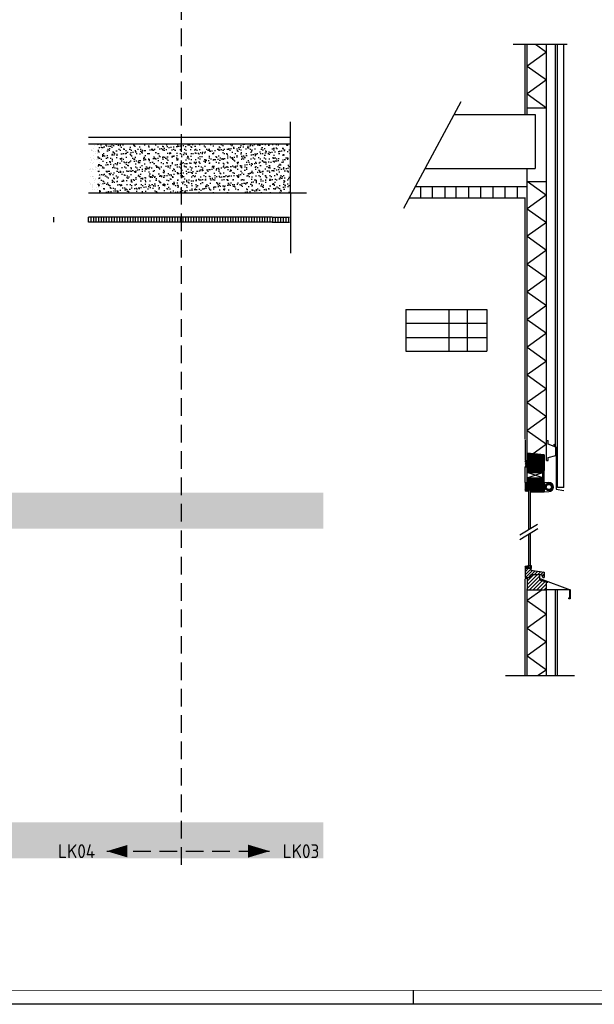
# Model space of a CAD drawing. Header units: millimetres. Extents: x -6587 to 112885, y 244 to 84344.
# Tile 24 of 47: x 43599 to 64332, y 244 to 35757. Entities that reach past the tile are written whole.
import ezdxf
from ezdxf.enums import TextEntityAlignment as Align

# ---------------------------------------------------------------- set-up
doc = ezdxf.new("R2010")
doc.units = ezdxf.units.MM
doc.header["$LTSCALE"] = 100
doc.linetypes.add('HIDDEN', pattern=[9.525, 6.35, -3.175])
doc.layers.get('0').update_dxf_attribs({"linetype": 'CONTINUOUS'})
for name, color, linetype in [('BL$4----', 7, 'CONTINUOUS'), ('BOUW', 8, 'CONTINUOUS'), ('LIJN025', 10, 'CONTINUOUS'), ('LIJN050', 90, 'CONTINUOUS'), ('LIJN070', 130, 'CONTINUOUS'), ('TEKST25', 1, 'CONTINUOUS'), ('TEKST35', 50, 'CONTINUOUS'), ('TEKST50', 90, 'CONTINUOUS')]:
    doc.layers.add(name, color=color, linetype=linetype)
doc.styles.add('ISO', font='ISO.SHX')
doc.styles.add('MAATVOERING', font='iso.shx')
doc.styles.add('ROMAND', font='romand')
pattern_1 = [(37.5, (-54191.09, -565385.7), (-8.000156, 244.70662), [0, -193.04, 0, -215.9, 0, -206.375]), (7.5, (-54191.1, -565385.7), (224.76164, 358.41255), [0, -104.14, 0, -173.99, 0, -66.675]), (327.5, (-54347.3, -565385.7), (395.496185, 0.71859), [0, -63.5, 0, -228.6, 0, -298.45]), (317.5, (-54347.3, -565385.7), (381.77823, 111.46466), [0, -31.75, 0, -149.86, 0, -171.45])]

# ---------------------------------------------------------------- blocks, each defined once
blk = doc.blocks.new('A0-G')
at = {"layer": 'LIJN025'}
blk.add_line((644, 0), (644, 5), dxfattribs=at)
blk.add_lwpolyline([(1189, 841), (1189, 0), (0, 0), (0, 841)], close=True, dxfattribs=at)
at = {"layer": 'LIJN050', "const_width": 0.2}
blk.add_lwpolyline([(1184, 836), (25, 836), (25, 5), (1184, 5)], close=True, dxfattribs=at)
at = {"layer": 'TEKST25', "style": 'ROMAND', "width": 2.899115}
blk.add_attdef('STATUS', text='', height=2.5, dxfattribs=at).set_placement((1143, 71.5), (1182, 71.5), align=Align.FIT)
at = {"layer": 'TEKST25', "style": 'ISO'}
for tag, p in [('E', (1144.25, 66)), ('NAAM-E', (1155.75, 66)), ('DATUM-E', (1174, 66)), ('D', (1144.25, 61)), ('NAAM-D', (1155.75, 61)), ('DATUM-D', (1174, 61)), ('C', (1144.25, 56)), ('NAAM-C', (1155.75, 56)), ('DATUM-C', (1174, 56)), ('B', (1144.25, 51)), ('NAAM-B', (1155.75, 51)), ('DATUM-B', (1174, 51)), ('A', (1144.25, 46)), ('NAAM-A', (1155.75, 46)), ('DATUM-A', (1174, 46))]:
    blk.add_attdef(tag, text='', height=2.5, dxfattribs=at).set_placement(p, align=Align.CENTER)
for tag, p in [('DATUM', (1021.75, 36.25)), ('SCHAAL', (1057, 36.25)), ('GETEKEND', (1087.25, 36.25)), ('GECONTOL.', (1122, 36.25)), ('FORMAAT', (1152.25, 28.25))]:
    blk.add_attdef(tag, p, '', height=2.5, dxfattribs=at)
at = {"layer": 'TEKST35', "style": 'ISO'}
for tag, p in [('PROJECT', (1023.5, 72.5)), ('PLAATS', (1023.5, 63.5)), ('INSTALLATIE-REGEL1', (1023.5, 52.5)), ('INSTALLATIE-REGEL2', (1023.5, 43.5))]:
    blk.add_attdef(tag, p, '', height=4, dxfattribs=at)
blk.add_attdef('PROJ.NR.', text='', height=4, dxfattribs=at).set_placement((1170, 23), align=Align.CENTER)
at = {"layer": 'TEKST50', "style": 'ISO'}
blk.add_attdef('FILE-NAAM', text='', height=5, dxfattribs=at).set_placement((1162.5, 7.5), align=Align.CENTER)

msp = doc.modelspace()

# ---------------------------------------------------------------- hatches: boundary and pattern name
at = {"layer": 'BL$4----', "linetype": 'Continuous'}
h = msp.add_hatch(dxfattribs=at)
h.set_pattern_fill('ANSI31', color=8, scale=10, style=0)
h.set_pattern_definition([(135, (98729.772, -4709.813), (22.45064, 22.45064), [])])
h.paths.add_polyline_path([(61908, 20129), (62528, 20060), (62528, 19835), (62406, 19835), (62406, 19773), (62084, 19773), (62084, 19835), (61908, 19835)])
h = msp.add_hatch(dxfattribs=at)
h.set_pattern_fill('ANSI31', color=8, scale=10, style=0)
h.set_pattern_definition([(45, (27462.703, -4710.177), (-22.45064, 22.45064), [])])
h.paths.add_polyline_path([(62528, 19068), (62406, 19068), (62406, 19006), (61948, 19006), (61948, 19068), (61833, 19068), (61833, 18816), (61959, 18816), (62043, 18816), (62043, 18733), (62528, 18733)])
h.paths.add_polyline_path([(62406, 19006), (62406, 19068), (62478, 19068), (62478, 19229), (61910, 19229), (61908, 19228), (61908, 19068), (61948, 19068), (61948, 19006)])
h.paths.add_polyline_path([(62528, 19499), (62528, 19834), (62406, 19834), (62406, 19772), (62084, 19772), (62084, 19834), (61833, 19834), (61833, 19633), (62103, 19633), (62103, 19499)])
h.paths.add_polyline_path([(61908, 19430), (62478, 19430), (62478, 19499), (62103, 19499), (62103, 19633), (61908, 19633)])
h = msp.add_hatch(dxfattribs=at)
h.set_pattern_fill('ANSI31', color=8, scale=5, style=0)
h.set_pattern_definition([(315, (41044.015, 27184.53), (-11.22532, -11.22532), [])])
h.paths.add_polyline_path([(61833, 18757), (61833, 18816), (61959, 18816), (61959, 18735)])
h = msp.add_hatch(dxfattribs=at)
h.set_pattern_fill('ANSI31', color=8, scale=5, style=0)
h.set_pattern_definition([(45, (41044.015, 7609.725), (-11.22532, 11.22532), [])])
h.paths.add_polyline_path([(61833, 16037), (61833, 15978), (61959, 15978), (61959, 16059)])
h = msp.add_hatch(dxfattribs=at)
h.set_pattern_fill('ANSI31', color=8, scale=25, style=0)
h.set_pattern_definition([(45, (25499.8, -616.73), (-56.1266, 56.1266), [])])
h.paths.add_polyline_path([(62421, 15743), (62472, 15633), (62528, 15633), (62528, 15832), (62040, 15902), (62040, 15978), (61833, 15978), (61833, 15643), (62039, 15643), (62039, 15743)])
h = msp.add_hatch(dxfattribs=at)
h.set_pattern_fill('VUIL', color=8, scale=3.75, style=0)
h.set_pattern_definition([(45, (25499.8, -616.73), (-66.29126, 66.29126), [])])
h.paths.add_polyline_path([(62361, 15743), (62039, 15743), (62039, 15643), (61908, 15643), (61908, 15193), (62603, 15193), (62603, 15475), (62361, 15543)])
at = {"layer": 'BOUW'}
h = msp.add_hatch(dxfattribs=at)
h.set_pattern_fill('AR-SAND', color=256, scale=5, style=0)
h.set_pattern_definition([(37.5, (54243.25, -70094.1), (-8.00016, 244.7066), [0, -193.04, 0, -215.9, 0, -206.375]), (7.5, (54243.25, -70094.1), (224.7616, 358.4126), [0, -104.14, 0, -173.99, 0, -66.675]), (327.5, (54087.04, -70094.1), (395.4962, 0.7186), [0, -63.5, 0, -228.6, 0, -298.45]), (317.5, (54087.04, -70094.1), (381.7782, 111.4647), [0, -31.75, 0, -149.86, 0, -171.45])])
h.paths.add_polyline_path([(53368, 29506), (53368, 31274), (49243, 31274), (46404, 31274), (46404, 29506)])
h = msp.add_hatch(dxfattribs=at)
h.set_pattern_fill('AR-SAND', color=256, scale=5, style=0)
h.set_pattern_definition(pattern_1)
h.paths.add_polyline_path([(39539, 17396), (39539, 18696), (37670, 18696), (37670, 17396)])
h.paths.add_polyline_path([(40946, 17396), (40946, 18696), (39539, 18696), (39539, 17396)])
h.paths.add_polyline_path([(48163, 17396), (48163, 18696), (40946, 18696), (40946, 17396)])
h.paths.add_polyline_path([(52363, 17396), (52363, 18696), (48163, 18696), (48163, 17396)])
h.paths.add_polyline_path([(52363, 18696), (52363, 17396), (54550, 17396), (54550, 18696)])
edge = h.paths.add_edge_path()
edge.add_line((39639, 18104), (39439, 17904))
h.paths.add_polyline_path([(39744, 18009), (40264, 18009), (40264, 18279), (39744, 18279)], flags=24)
edge = h.paths.add_edge_path()
edge.add_line((39689, 18004), (39439, 18004))
edge = h.paths.add_edge_path(flags=16)
edge.add_line((39689, 18004), (40219, 18004))
edge = h.paths.add_edge_path()
edge.add_line((52463, 17931), (52263, 17731))
h.paths.add_polyline_path([(52568, 17836), (53088, 17836), (53088, 18106), (52568, 18106)], flags=24)
edge = h.paths.add_edge_path()
edge.add_line((52513, 17831), (52263, 17831))
edge = h.paths.add_edge_path(flags=16)
edge.add_line((52513, 17831), (53043, 17831))
h = msp.add_hatch(dxfattribs=at)
h.set_pattern_fill('AR-SAND', color=256, scale=5, style=0)
h.set_pattern_definition(pattern_1)
h.paths.add_polyline_path([(48771, 6809), (48771, 5509), (54550, 5509), (54550, 6809)])
h.paths.add_polyline_path([(48771, 5509), (48771, 6809), (40984, 6809), (40984, 5509)])
h.paths.add_polyline_path([(40984, 6809), (37670, 6809), (37670, 5509), (40984, 5509)])

# ---------------------------------------------------------------- linework, layer by layer
at = {"layer": 'BL$4----', "color": 8, "linetype": 'Continuous'}
for p, q in [((61403, 34870), (63354, 34870)), ((61833, 32335), (61832, 34864)), ((61907, 32332), (61907, 34870)), ((62205, 34870), (62602, 34583)), ((62602, 28124), (62602, 34870)), ((62933, 33862), (62933, 34870)), ((63009, 32385), (63009, 34870)), ((63232, 18885), (63232, 34870)), ((62602, 34583), (61911, 34083)), ((61911, 34083), (62602, 33583)), ((62933, 20362), (62935, 34056)), ((62602, 33583), (61911, 33083)), ((61911, 33083), (62602, 32583)), ((63009, 18885), (63009, 33101)), ((57465, 28959), (59530, 32806)), ((59278, 32335), (62202, 32335)), ((61903, 32583), (62588, 32583)), ((62202, 32335), (62202, 30385)), ((58232, 30385), (62202, 30385)), ((61907, 21345), (61907, 30370)), ((61903, 29927), (62588, 29927)), ((61911, 29931), (62602, 29431)), ((57883, 29735), (61903, 29735)), ((58074, 29339), (58074, 29734)), ((58498, 29339), (58498, 29734)), ((58951, 29339), (58951, 29734)), ((59347, 29339), (59347, 29734)), ((59800, 29339), (59800, 29734)), ((60234, 29339), (60234, 29734)), ((60688, 29339), (60688, 29734)), ((61112, 29339), (61112, 29734)), ((61566, 29339), (61566, 29734)), ((57668, 29335), (61832, 29335)), ((61833, 20728), (61832, 29340)), ((62602, 29438), (61911, 28938)), ((61911, 28938), (62602, 28438)), ((62602, 28445), (61911, 27945)), ((62602, 19863), (62602, 28283)), ((61911, 27945), (62602, 27445)), ((62602, 27445), (61911, 26945)), ((61911, 26945), (62602, 26445)), ((62602, 26445), (61911, 25945)), ((61911, 25945), (62602, 25445)), ((57527, 25307), (60449, 25307)), ((57527, 25307), (57527, 23797)), ((59081, 25307), (59081, 23797)), ((59739, 25307), (59739, 23797)), ((60449, 25307), (60449, 23797)), ((62602, 25445), (61911, 24945)), ((61911, 24945), (62602, 24445)), ((57527, 24807), (60449, 24807)), ((57527, 24297), (60449, 24297)), ((62602, 24445), (61911, 23945)), ((57527, 23797), (60449, 23797)), ((61911, 23945), (62602, 23445)), ((62602, 23445), (61911, 22945)), ((61911, 22945), (62602, 22445)), ((62602, 22445), (61911, 21945)), ((61911, 21945), (62602, 21445)), ((61908, 19861), (61907, 21345)), ((62602, 21445), (61911, 20945)), ((61833, 20626), (61833, 21191)), ((61833, 20599), (61833, 19861)), ((61911, 20945), (62602, 20445)), ((61908, 19963), (61908, 20528)), ((62602, 20445), (62131, 20104)), ((62602, 20580), (62670, 20580)), ((62670, 20448), (62670, 20580)), ((62938, 20333), (62670, 20448)), ((62960, 20329), (62867, 20444)), ((62938, 20033), (62938, 20333)), ((62960, 20329), (62960, 18820)), ((62528, 20059), (61908, 20128)), ((61908, 20128), (61908, 19834)), ((62528, 20059), (62528, 19834)), ((62670, 19972), (62938, 20033)), ((62670, 19863), (62670, 19972)), ((61833, 19861), (61908, 19861)), ((61833, 19834), (62084, 19834)), ((61833, 19633), (62103, 19633)), ((61833, 19068), (61833, 19633)), ((61908, 19068), (61908, 19633)), ((62084, 19772), (62084, 19834)), ((62406, 19772), (62084, 19772)), ((62103, 19633), (62103, 19499)), ((62406, 19834), (62406, 19772)), ((62406, 19834), (62528, 19834)), ((62528, 19834), (62528, 19499)), ((62602, 19863), (62670, 19863)), ((61908, 19430), (62478, 19430)), ((61908, 19228), (62478, 19430)), ((62478, 19229), (61908, 19430)), ((61908, 19229), (62478, 19229)), ((62103, 19499), (62528, 19499)), ((62478, 19068), (62478, 19499)), ((62528, 19068), (62528, 19499)), ((61833, 19068), (61833, 18757)), ((61833, 19068), (61948, 19068)), ((61948, 19006), (61948, 19068)), ((62406, 19006), (61948, 19006)), ((62406, 19068), (62406, 19006)), ((62406, 19068), (62528, 19068)), ((62528, 19068), (62528, 18733)), ((62528, 19068), (62692, 19065)), ((63232, 18885), (63009, 18885)), ((61833, 18816), (61959, 18816)), ((61959, 18735), (61833, 18757)), ((61959, 18735), (61959, 18816)), ((61959, 18816), (62043, 18816)), ((61969, 17383), (61969, 18798)), ((61969, 18798), (62033, 18798)), ((62033, 17426), (62033, 18798)), ((62043, 18816), (62043, 18733)), ((62043, 18733), (62528, 18733)), ((62528, 18733), (62692, 18737)), ((62960, 18820), (63233, 18781)), ((61641, 17178), (62285, 17557)), ((61641, 17006), (62296, 17408)), ((61969, 15992), (61969, 17208)), ((62033, 15992), (62033, 17247)), ((61959, 16059), (61833, 16037)), ((61833, 16037), (61833, 15643)), ((62059, 16059), (61959, 16059)), ((61959, 15978), (61959, 16059)), ((61964, 15983), (62044, 15983)), ((61964, 15978), (61964, 15983)), ((62044, 15983), (62044, 15959)), ((62059, 15983), (62044, 15983)), ((62049, 15965), (62049, 15983)), ((62058, 15965), (62059, 15983)), ((62059, 16059), (62059, 15983)), ((62063, 16059), (62059, 16059)), ((62063, 15959), (62063, 16059)), ((61833, 15978), (62040, 15978)), ((61833, 15643), (62039, 15643)), ((61833, 15643), (62040, 15643)), ((61908, 15643), (61908, 15193)), ((62039, 15743), (62421, 15743)), ((62039, 15743), (62039, 15643)), ((62040, 15978), (62040, 15902)), ((62040, 15902), (62528, 15832)), ((62044, 15959), (62049, 15959)), ((62049, 15965), (62058, 15965)), ((62049, 15959), (62049, 15965)), ((62058, 15965), (62058, 15959)), ((62058, 15959), (62063, 15959)), ((62361, 15543), (62361, 15743)), ((62421, 15743), (62472, 15633)), ((62472, 15633), (62528, 15633)), ((62528, 15832), (62528, 15633)), ((61908, 15604), (61832, 15604)), ((61833, 12098), (61832, 15591)), ((62603, 15475), (62361, 15543)), ((62369, 15606), (63467, 15192)), ((62369, 15582), (62369, 15606)), ((62394, 15574), (62369, 15582)), ((62603, 15193), (62603, 15475)), ((62603, 15475), (62652, 15475)), ((61907, 12098), (61907, 15232)), ((61908, 15193), (62603, 15193)), ((62450, 15193), (61911, 14803)), ((62602, 12098), (62602, 15185)), ((63467, 15192), (62613, 15192)), ((62934, 12098), (62934, 15192)), ((63009, 12098), (63009, 15192)), ((63451, 14879), (63451, 15192)), ((63467, 15192), (63467, 14863)), ((61911, 14812), (62602, 14312)), ((63414, 14863), (63414, 14899)), ((63414, 14899), (63435, 14899)), ((63467, 14863), (63414, 14863)), ((63435, 14899), (63435, 14879)), ((63435, 14879), (63451, 14879)), ((62602, 14312), (61911, 13812)), ((61911, 13812), (62602, 13312)), ((62602, 13312), (61911, 12812)), ((61911, 12812), (62602, 12312)), ((61130, 12098), (63621, 12098)), ((62602, 12312), (62306, 12098))]:
    msp.add_line(p, q, dxfattribs=at)
for radius in [133, 95]:
    msp.add_circle((62692, 18901), radius, dxfattribs=at)
msp.add_arc((62692, 18901), 164, 270, 90, dxfattribs=at)
at = {"layer": 'BOUW'}
for p, q in [((53368, 29506), (53368, 32071)), ((46076, 31524), (53368, 31524)), ((46076, 31274), (49243, 31274)), ((49243, 31274), (53368, 31274)), ((46196, 31054), (46196, 31054)), ((46200, 31076), (46200, 31076)), ((46200, 31041), (46200, 31041)), ((46220, 31033), (46220, 31033)), ((46248, 31094), (46248, 31094)), ((46261, 31010), (46261, 31010)), ((46290, 31236), (46290, 31236)), ((46327, 31019), (46327, 31019)), ((46330, 30932), (46330, 30932)), ((46393, 30918), (46393, 30918)), ((46401, 31212), (46401, 31212)), ((46409, 30967), (46409, 30967)), ((46430, 31033), (46430, 31033)), ((46542, 31076), (46542, 31076)), ((46138, 30794), (46138, 30794)), ((46154, 30600), (46154, 30600)), ((46205, 30674), (46205, 30674)), ((46206, 30719), (46206, 30719)), ((46209, 30582), (46209, 30582)), ((46249, 30757), (46249, 30757)), ((46256, 30849), (46256, 30849)), ((46264, 30605), (46264, 30605)), ((46303, 30723), (46303, 30723)), ((46378, 30697), (46378, 30697)), ((46417, 30722), (46417, 30722)), ((46444, 30706), (46444, 30706)), ((46456, 30816), (46456, 30816)), ((46480, 30794), (46480, 30794)), ((46495, 30600), (46495, 30600)), ((46547, 30719), (46547, 30719)), ((46127, 30343), (46127, 30343)), ((46153, 30384), (46153, 30384)), ((46153, 30339), (46153, 30339)), ((46202, 30282), (46202, 30282)), ((46219, 30392), (46219, 30392)), ((46219, 30347), (46219, 30347)), ((46272, 30360), (46272, 30360)), ((46322, 30361), (46322, 30361)), ((46335, 30466), (46335, 30466)), ((46352, 30439), (46352, 30439)), ((46358, 30444), (46358, 30444)), ((46405, 30405), (46405, 30405)), ((46425, 30478), (46425, 30478)), ((46433, 30233), (46433, 30233)), ((46469, 30343), (46469, 30343)), ((46495, 30384), (46495, 30384)), ((46561, 30392), (46561, 30392)), ((46132, 29877), (46132, 29877)), ((46156, 29856), (46156, 29856)), ((46166, 30087), (46166, 30087)), ((46214, 30116), (46214, 30116)), ((46237, 30094), (46237, 30094)), ((46270, 30025), (46270, 30025)), ((46280, 30115), (46280, 30115)), ((46288, 29871), (46288, 29871)), ((46305, 29964), (46305, 29964)), ((46336, 30034), (46336, 30034)), ((46347, 29993), (46347, 29993)), ((46439, 30048), (46439, 30048)), ((46441, 29988), (46441, 29988)), ((46454, 30121), (46454, 30121)), ((46474, 29877), (46474, 29877)), ((46497, 29856), (46497, 29856)), ((46508, 30087), (46508, 30087)), ((53953, 29506), (46076, 29506)), ((46161, 29803), (46161, 29803)), ((46215, 29803), (46215, 29803)), ((46215, 29768), (46215, 29768)), ((46215, 29734), (46215, 29734)), ((46215, 29689), (46215, 29689)), ((46226, 29643), (46226, 29643)), ((46296, 29626), (46296, 29626)), ((46352, 29527), (46352, 29527)), ((46387, 29712), (46387, 29712)), ((46408, 29646), (46408, 29646)), ((46449, 29743), (46449, 29743)), ((46453, 29721), (46453, 29721)), ((46557, 29803), (46557, 29803)), ((46557, 29734), (46557, 29734)), ((53368, 29506), (53368, 27340)), ((44830, 28456), (44830, 28631)), ((52706, 28631), (46076, 28631)), ((52706, 28456), (46076, 28456)), ((46079, 28456), (46079, 28631)), ((46174, 28456), (46174, 28631)), ((46269, 28456), (46269, 28631)), ((46364, 28456), (46364, 28631)), ((46450, 28456), (46450, 28631)), ((46545, 28456), (46545, 28631)), ((46640, 28456), (46640, 28631)), ((46735, 28456), (46735, 28631)), ((46831, 28456), (46831, 28631)), ((46926, 28456), (46926, 28631)), ((47021, 28456), (47021, 28631)), ((47116, 28456), (47116, 28631)), ((47212, 28456), (47212, 28631)), ((47307, 28456), (47307, 28631)), ((47402, 28456), (47402, 28631)), ((47497, 28456), (47497, 28631)), ((47593, 28456), (47593, 28631)), ((47688, 28456), (47688, 28631)), ((47783, 28456), (47783, 28631)), ((47878, 28456), (47878, 28631)), ((47974, 28456), (47974, 28631)), ((48069, 28456), (48069, 28631)), ((48164, 28456), (48164, 28631)), ((48259, 28456), (48259, 28631)), ((48355, 28456), (48355, 28631)), ((48450, 28456), (48450, 28631)), ((48545, 28456), (48545, 28631)), ((48640, 28456), (48640, 28631)), ((48736, 28456), (48736, 28631)), ((48831, 28456), (48831, 28631)), ((48926, 28456), (48926, 28631)), ((49021, 28456), (49021, 28631)), ((49117, 28456), (49117, 28631)), ((49212, 28456), (49212, 28631)), ((49307, 28456), (49307, 28631)), ((49402, 28456), (49402, 28631)), ((49498, 28456), (49498, 28631)), ((49593, 28456), (49593, 28631)), ((49688, 28456), (49688, 28631)), ((49783, 28456), (49783, 28631)), ((49879, 28456), (49879, 28631)), ((49974, 28456), (49974, 28631)), ((50069, 28456), (50069, 28631)), ((50164, 28456), (50164, 28631)), ((50260, 28456), (50260, 28631)), ((50355, 28456), (50355, 28631)), ((50450, 28456), (50450, 28631)), ((50545, 28456), (50545, 28631)), ((50641, 28456), (50641, 28631)), ((50736, 28456), (50736, 28631)), ((50831, 28456), (50831, 28631)), ((50926, 28456), (50926, 28631)), ((51022, 28456), (51022, 28631)), ((51117, 28456), (51117, 28631)), ((51212, 28456), (51212, 28631)), ((51307, 28456), (51307, 28631)), ((51403, 28456), (51403, 28631)), ((51498, 28456), (51498, 28631)), ((51593, 28456), (51593, 28631)), ((51688, 28456), (51688, 28631)), ((51784, 28456), (51784, 28631)), ((51879, 28456), (51879, 28631)), ((51974, 28456), (51974, 28631)), ((52069, 28456), (52069, 28631)), ((52165, 28456), (52165, 28631)), ((52260, 28456), (52260, 28631)), ((52355, 28456), (52355, 28631)), ((52450, 28456), (52450, 28631)), ((52546, 28456), (52546, 28631)), ((52641, 28456), (52641, 28631)), ((52706, 28631), (53331, 28631)), ((52706, 28456), (53331, 28456)), ((52736, 28456), (52736, 28631)), ((52831, 28456), (52831, 28631)), ((52926, 28456), (52926, 28631)), ((53021, 28456), (53021, 28631)), ((53116, 28456), (53116, 28631)), ((53211, 28456), (53211, 28631)), ((53306, 28456), (53306, 28631))]:
    msp.add_line(p, q, dxfattribs=at)
at = {"layer": 'LIJN050'}
msp.add_lwpolyline([(46739, 5766, 0, 447, 0), (47483, 5766, 447, 447, 0)], format="xyseb", dxfattribs=at)
at = {"layer": 'LIJN070', "linetype": 'HIDDEN'}
for p, q in [((49423, 78298), (49423, 5129)), ((46739, 5766), (52613, 5766))]:
    msp.add_line(p, q, dxfattribs=at)
at = {"layer": 'LIJN070', "color": 90}
msp.add_lwpolyline([(52619, 5768, 0, 466, 0), (51842, 5768, 466, 466, 0)], format="xyseb", dxfattribs=at)

# ---------------------------------------------------------------- block references
at = {"xscale": 100, "yscale": 100, "zscale": 100}
msp.add_blockref('A0-G', (-6587, 244), dxfattribs=at)

# ---------------------------------------------------------------- texts
at = {"layer": 'TEKST50', "style": 'MAATVOERING'}
for s, p in [('LK04', (44984, 5517)), ('LK03', (53091, 5517))]:
    msp.add_text(s, height=500, dxfattribs=at).set_placement(p)

doc.saveas('drawing.dxf')
